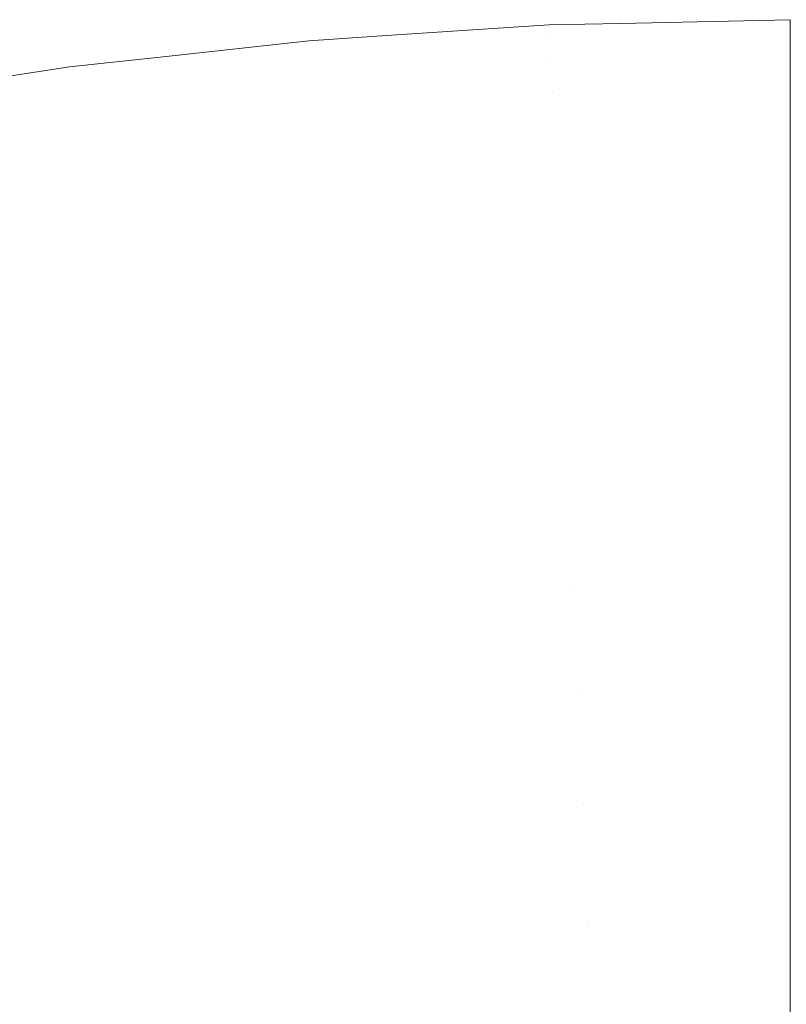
# Model space of a CAD drawing. Header units: centimetres. Extents: x -26.3 to 27.5, y 4.2 to 67.9.
# Tile 74 of 256: x -26.0005 to -25.9866, y 5.9824 to 6.0002. Entities that reach past the tile are written whole.
import ezdxf

# ---------------------------------------------------------------- set-up
doc = ezdxf.new("R2010")
doc.units = ezdxf.units.CM
doc.header["$LTSCALE"] = 2.54
doc.layers.add('Lucido design-1', color=7, linetype='Continuous')

# ---------------------------------------------------------------- blocks, each defined once
blk = doc.blocks.new('Gruppo-2-1')
at = {"color": 7, "linetype": 'Continuous', "lineweight": 9}
for points, invisible_edges in [([(-25.995249, 5.999784, -1111.111089), (-25.990897, 6.00007, -1111.111089), (-25.990899, 6.000117, -1111.114164), (-25.993756, 5.99993, -1111.114164)], 11), ([(-25.995249, 5.999784, -1147.211089), (-25.990897, 6.00007, -1147.211089), (-25.990899, 6.000117, -1147.214164), (-25.993756, 5.99993, -1147.214164)], 11), ([(-25.993756, 5.99993, -1111.714164), (-25.990899, 6.000117, -1111.714164), (-25.990895, 6.000022, -1111.718524), (-25.995245, 5.999737, -1111.718524)], 14), ([(-25.993756, 5.99993, -1147.814164), (-25.990899, 6.000117, -1147.814164), (-25.990895, 6.000022, -1147.818524), (-25.995245, 5.999737, -1147.818524)], 14), ([(-25.990899, 6.000117, -1111.714164), (-25.993756, 5.99993, -1111.714164), (-25.993756, 5.99993, -1111.114164), (-25.990899, 6.000117, -1111.114164)], 10), ([(-25.990899, 6.000117, -1147.814164), (-25.993756, 5.99993, -1147.814164), (-25.993756, 5.99993, -1147.214164), (-25.990899, 6.000117, -1147.214164)], 10), ([(-25.989612, 6.000145, -1111.114164), (-25.990899, 6.000117, -1111.114164), (-25.990897, 6.00007, -1111.111089)], 10), ([(-25.990899, 6.000117, -1111.114164), (-25.989612, 6.000145, -1111.114164), (-25.989612, 6.000145, -1111.714164), (-25.990899, 6.000117, -1111.714164)], 10), ([(-25.990895, 6.000022, -1111.718524), (-25.990899, 6.000117, -1111.714164), (-25.989612, 6.000145, -1111.714164)], 9), ([(-25.989612, 6.000145, -1147.214164), (-25.990899, 6.000117, -1147.214164), (-25.990897, 6.00007, -1147.211089)], 10), ([(-25.990899, 6.000117, -1147.214164), (-25.989612, 6.000145, -1147.214164), (-25.989612, 6.000145, -1147.814164), (-25.990899, 6.000117, -1147.814164)], 10), ([(-25.990895, 6.000022, -1147.818524), (-25.990899, 6.000117, -1147.814164), (-25.989612, 6.000145, -1147.814164)], 9), ([(-25.990897, 6.00007, -1111.111089), (-25.986537, 6.000165, -1111.111089), (-25.986537, 6.000212, -1111.114164), (-25.989612, 6.000145, -1111.114164)], 9), ([(-25.990897, 6.00007, -1147.211089), (-25.986537, 6.000165, -1147.211089), (-25.986537, 6.000212, -1147.214164), (-25.989612, 6.000145, -1147.214164)], 9), ([(-25.986537, 6.000098, -1111.109803), (-25.986537, 6.000165, -1111.111089), (-25.990897, 6.00007, -1111.111089)], 10), ([(-25.986537, 6.000098, -1147.209803), (-25.986537, 6.000165, -1147.211089), (-25.990897, 6.00007, -1147.211089)], 10), ([(-25.990897, 6.00007, -1111.111089), (-25.990888, 5.999856, -1111.106944), (-25.986537, 5.999951, -1111.106944), (-25.986537, 6.000098, -1111.109803)], 11), ([(-25.990897, 6.00007, -1147.211089), (-25.990888, 5.999856, -1147.206944), (-25.986537, 5.999951, -1147.206944), (-25.986537, 6.000098, -1147.209803)], 11), ([(-25.989612, 6.000145, -1111.714164), (-25.986537, 6.000212, -1111.714164), (-25.986537, 6.000117, -1111.718524), (-25.990895, 6.000022, -1111.718524)], 12), ([(-25.989612, 6.000145, -1147.814164), (-25.986537, 6.000212, -1147.814164), (-25.986537, 6.000117, -1147.818524), (-25.990895, 6.000022, -1147.818524)], 12), ([(-25.990895, 6.000022, -1111.718524), (-25.986537, 6.000117, -1111.718524), (-25.986537, 5.999851, -1111.722656), (-25.990884, 5.999756, -1111.722656)], 13), ([(-25.990895, 6.000022, -1147.818524), (-25.986537, 6.000117, -1147.818524), (-25.986537, 5.999851, -1147.822656), (-25.990884, 5.999756, -1147.822656)], 13), ([(-25.989612, 6.000145, -1111.714164), (-25.989612, 6.000145, -1111.114164), (-25.986537, 6.000212, -1111.114164), (-25.986537, 6.000212, -1111.714164)], 1), ([(-25.989612, 6.000145, -1147.814164), (-25.989612, 6.000145, -1147.214164), (-25.986537, 6.000212, -1147.214164), (-25.986537, 6.000212, -1147.814164)], 1), ([(-25.993756, 5.99993, -1111.114164), (-25.995253, 5.999831, -1111.114164), (-25.995249, 5.999784, -1111.111089)], 10), ([(-25.995253, 5.999831, -1111.114164), (-25.993756, 5.99993, -1111.114164), (-25.993756, 5.99993, -1111.714164), (-25.995253, 5.999831, -1111.714164)], 10), ([(-25.995245, 5.999737, -1111.718524), (-25.995253, 5.999831, -1111.714164), (-25.993756, 5.99993, -1111.714164)], 9), ([(-25.993756, 5.99993, -1147.214164), (-25.995253, 5.999831, -1147.214164), (-25.995249, 5.999784, -1147.211089)], 10), ([(-25.995253, 5.999831, -1147.214164), (-25.993756, 5.99993, -1147.214164), (-25.993756, 5.99993, -1147.814164), (-25.995253, 5.999831, -1147.814164)], 10), ([(-25.995245, 5.999737, -1147.818524), (-25.995253, 5.999831, -1147.814164), (-25.993756, 5.99993, -1147.814164)], 9), ([(-25.99523, 5.999571, -1111.106944), (-25.990888, 5.999856, -1111.106944), (-25.990897, 6.00007, -1111.111089), (-25.995249, 5.999784, -1111.111089)], 15), ([(-25.99523, 5.999571, -1147.206944), (-25.990888, 5.999856, -1147.206944), (-25.990897, 6.00007, -1147.211089), (-25.995249, 5.999784, -1147.211089)], 15), ([(-25.995245, 5.999737, -1111.718524), (-25.990895, 6.000022, -1111.718524), (-25.990884, 5.999756, -1111.722656), (-25.995221, 5.999472, -1111.722656)], 15), ([(-25.995245, 5.999737, -1147.818524), (-25.990895, 6.000022, -1147.818524), (-25.990884, 5.999756, -1147.822656), (-25.995221, 5.999472, -1147.822656)], 15), ([(-25.986537, 5.999812, -1111.10545), (-25.986537, 5.999951, -1111.106944), (-25.990888, 5.999856, -1111.106944)], 10), ([(-25.986537, 5.999812, -1147.20545), (-25.986537, 5.999951, -1147.206944), (-25.990888, 5.999856, -1147.206944)], 10), ([(-25.999584, 5.99931, -1111.111089), (-25.995249, 5.999784, -1111.111089), (-25.995253, 5.999831, -1111.114164), (-25.997892, 5.999542, -1111.114164)], 11), ([(-25.999584, 5.99931, -1147.211089), (-25.995249, 5.999784, -1147.211089), (-25.995253, 5.999831, -1147.214164), (-25.997892, 5.999542, -1147.214164)], 11), ([(-25.999556, 5.999098, -1111.106944), (-25.99523, 5.999571, -1111.106944), (-25.995249, 5.999784, -1111.111089), (-25.999584, 5.99931, -1111.111089)], 15), ([(-25.999556, 5.999098, -1147.206944), (-25.99523, 5.999571, -1147.206944), (-25.995249, 5.999784, -1147.211089), (-25.999584, 5.99931, -1147.211089)], 15), ([(-25.997892, 5.999542, -1111.714164), (-25.995253, 5.999831, -1111.714164), (-25.995245, 5.999737, -1111.718524), (-25.999578, 5.999262, -1111.718524)], 14), ([(-25.997892, 5.999542, -1147.814164), (-25.995253, 5.999831, -1147.814164), (-25.995245, 5.999737, -1147.818524), (-25.999578, 5.999262, -1147.818524)], 14), ([(-25.999578, 5.999262, -1111.718524), (-25.995245, 5.999737, -1111.718524), (-25.995221, 5.999472, -1111.722656), (-25.999543, 5.998998, -1111.722656)], 15), ([(-25.999578, 5.999262, -1147.818524), (-25.995245, 5.999737, -1147.818524), (-25.995221, 5.999472, -1147.822656), (-25.999543, 5.998998, -1147.822656)], 15), ([(-25.995253, 5.999831, -1111.714164), (-25.997892, 5.999542, -1111.714164), (-25.997892, 5.999542, -1111.114164), (-25.995253, 5.999831, -1111.114164)], 10), ([(-25.995253, 5.999831, -1147.814164), (-25.997892, 5.999542, -1147.814164), (-25.997892, 5.999542, -1147.214164), (-25.995253, 5.999831, -1147.214164)], 10), ([(-25.995197, 5.999187, -1111.102807), (-25.990871, 5.99947, -1111.102807), (-25.990888, 5.999856, -1111.106944), (-25.99523, 5.999571, -1111.106944)], 15), ([(-25.995197, 5.999187, -1147.202807), (-25.990871, 5.99947, -1147.202807), (-25.990888, 5.999856, -1147.206944), (-25.99523, 5.999571, -1147.206944)], 15), ([(-25.995221, 5.999472, -1111.722656), (-25.990884, 5.999756, -1111.722656), (-25.990865, 5.99932, -1111.726771), (-25.995183, 5.999037, -1111.726771)], 15), ([(-25.995221, 5.999472, -1147.822656), (-25.990884, 5.999756, -1147.822656), (-25.990865, 5.99932, -1147.826771), (-25.995183, 5.999037, -1147.826771)], 15), ([(-25.990888, 5.999856, -1111.106944), (-25.990871, 5.99947, -1111.102807), (-25.986537, 5.999565, -1111.102807), (-25.986537, 5.999812, -1111.10545)], 11), ([(-25.990888, 5.999856, -1147.206944), (-25.990871, 5.99947, -1147.202807), (-25.986537, 5.999565, -1147.202807), (-25.986537, 5.999812, -1147.20545)], 11), ([(-25.990884, 5.999756, -1111.722656), (-25.986537, 5.999851, -1111.722656), (-25.986537, 5.999827, -1111.722879)], 9), ([(-25.990884, 5.999756, -1147.822656), (-25.986537, 5.999851, -1147.822656), (-25.986537, 5.999827, -1147.822879)], 9), ([(-25.986537, 5.999827, -1111.722879), (-25.986537, 5.999414, -1111.726771), (-25.990865, 5.99932, -1111.726771), (-25.990884, 5.999756, -1111.722656)], 14), ([(-25.986537, 5.999827, -1147.822879), (-25.986537, 5.999414, -1147.826771), (-25.990865, 5.99932, -1147.826771), (-25.990884, 5.999756, -1147.822656)], 14), ([(-25.999506, 5.998715, -1111.102807), (-25.995197, 5.999187, -1111.102807), (-25.99523, 5.999571, -1111.106944), (-25.999556, 5.999098, -1111.106944)], 15), ([(-25.999506, 5.998715, -1147.202807), (-25.995197, 5.999187, -1147.202807), (-25.99523, 5.999571, -1147.206944), (-25.999556, 5.999098, -1147.206944)], 15), ([(-25.986537, 5.999336, -1111.101114), (-25.986537, 5.999565, -1111.102807), (-25.990871, 5.99947, -1111.102807)], 10), ([(-25.986537, 5.999336, -1147.201114), (-25.986537, 5.999565, -1147.202807), (-25.990871, 5.99947, -1147.202807)], 10), ([(-25.997892, 5.999542, -1111.114164), (-25.99959, 5.999356, -1111.114164), (-25.999584, 5.99931, -1111.111089)], 10), ([(-25.99959, 5.999356, -1111.114164), (-25.997892, 5.999542, -1111.114164), (-25.997892, 5.999542, -1111.714164), (-25.99959, 5.999356, -1111.714164)], 10), ([(-25.999578, 5.999262, -1111.718524), (-25.99959, 5.999356, -1111.714164), (-25.997892, 5.999542, -1111.714164)], 9), ([(-25.997892, 5.999542, -1147.214164), (-25.99959, 5.999356, -1147.214164), (-25.999584, 5.99931, -1147.211089)], 10), ([(-25.99959, 5.999356, -1147.214164), (-25.997892, 5.999542, -1147.214164), (-25.997892, 5.999542, -1147.814164), (-25.99959, 5.999356, -1147.814164)], 10), ([(-25.999578, 5.999262, -1147.818524), (-25.99959, 5.999356, -1147.814164), (-25.997892, 5.999542, -1147.814164)], 9), ([(-25.999543, 5.998998, -1111.722656), (-25.995221, 5.999472, -1111.722656), (-25.995183, 5.999037, -1111.726771), (-25.999486, 5.998565, -1111.726771)], 15), ([(-25.999543, 5.998998, -1147.822656), (-25.995221, 5.999472, -1147.822656), (-25.995183, 5.999037, -1147.826771), (-25.999486, 5.998565, -1147.826771)], 15), ([(-25.995148, 5.998631, -1111.098686), (-25.990847, 5.998913, -1111.098686), (-25.990871, 5.99947, -1111.102807), (-25.995197, 5.999187, -1111.102807)], 15), ([(-25.995148, 5.998631, -1147.198686), (-25.990847, 5.998913, -1147.198686), (-25.990871, 5.99947, -1147.202807), (-25.995197, 5.999187, -1147.202807)], 15), ([(-25.990871, 5.99947, -1111.102807), (-25.990847, 5.998913, -1111.098686), (-25.986537, 5.999007, -1111.098686), (-25.986537, 5.999336, -1111.101114)], 11), ([(-25.990871, 5.99947, -1147.202807), (-25.990847, 5.998913, -1147.198686), (-25.986537, 5.999007, -1147.198686), (-25.986537, 5.999336, -1147.201114)], 11), ([(-25.990865, 5.99932, -1111.726771), (-25.986537, 5.999414, -1111.726771), (-25.986537, 5.999348, -1111.727215)], 9), ([(-25.990865, 5.99932, -1147.826771), (-25.986537, 5.999414, -1147.826771), (-25.986537, 5.999348, -1147.827215)], 9), ([(-26.003894, 5.998646, -1111.111089), (-25.999584, 5.99931, -1111.111089), (-25.99959, 5.999356, -1111.114164), (-26.002011, 5.998984, -1111.114164)], 11), ([(-26.003894, 5.998646, -1147.211089), (-25.999584, 5.99931, -1147.211089), (-25.99959, 5.999356, -1147.214164), (-26.002011, 5.998984, -1147.214164)], 11), ([(-26.003857, 5.998436, -1111.106944), (-25.999556, 5.999098, -1111.106944), (-25.999584, 5.99931, -1111.111089), (-26.003894, 5.998646, -1111.111089)], 15), ([(-26.003857, 5.998436, -1147.206944), (-25.999556, 5.999098, -1147.206944), (-25.999584, 5.99931, -1147.211089), (-26.003894, 5.998646, -1147.211089)], 15), ([(-26.002011, 5.998984, -1111.714164), (-25.99959, 5.999356, -1111.714164), (-25.999578, 5.999262, -1111.718524), (-26.003886, 5.998599, -1111.718524)], 14), ([(-26.002011, 5.998984, -1147.814164), (-25.99959, 5.999356, -1147.814164), (-25.999578, 5.999262, -1147.818524), (-26.003886, 5.998599, -1147.818524)], 14), ([(-26.003886, 5.998599, -1111.718524), (-25.999578, 5.999262, -1111.718524), (-25.999543, 5.998998, -1111.722656), (-26.003839, 5.998337, -1111.722656)], 15), ([(-26.003886, 5.998599, -1147.818524), (-25.999578, 5.999262, -1147.818524), (-25.999543, 5.998998, -1147.822656), (-26.003839, 5.998337, -1147.822656)], 15), ([(-25.99959, 5.999356, -1111.714164), (-26.002011, 5.998984, -1111.714164), (-26.002011, 5.998984, -1111.114164), (-25.99959, 5.999356, -1111.114164)], 10), ([(-25.99959, 5.999356, -1147.814164), (-26.002011, 5.998984, -1147.814164), (-26.002011, 5.998984, -1147.214164), (-25.99959, 5.999356, -1147.214164)], 10), ([(-25.995183, 5.999037, -1111.726771), (-25.990865, 5.99932, -1111.726771), (-25.990838, 5.998715, -1111.73086), (-25.995131, 5.998433, -1111.73086)], 15), ([(-25.995183, 5.999037, -1147.826771), (-25.990865, 5.99932, -1147.826771), (-25.990838, 5.998715, -1147.83086), (-25.995131, 5.998433, -1147.83086)], 15), ([(-25.986537, 5.999348, -1111.727215), (-25.986537, 5.998808, -1111.73086), (-25.990838, 5.998715, -1111.73086), (-25.990865, 5.99932, -1111.726771)], 14), ([(-25.986537, 5.999348, -1147.827215), (-25.986537, 5.998808, -1147.83086), (-25.990838, 5.998715, -1147.83086), (-25.990865, 5.99932, -1147.826771)], 14), ([(-26.00379, 5.998056, -1111.102807), (-25.999506, 5.998715, -1111.102807), (-25.999556, 5.999098, -1111.106944), (-26.003857, 5.998436, -1111.106944)], 15), ([(-26.00379, 5.998056, -1147.202807), (-25.999506, 5.998715, -1147.202807), (-25.999556, 5.999098, -1147.206944), (-26.003857, 5.998436, -1147.206944)], 15), ([(-25.999433, 5.998162, -1111.098686), (-25.995148, 5.998631, -1111.098686), (-25.995197, 5.999187, -1111.102807), (-25.999506, 5.998715, -1111.102807)], 15), ([(-25.999433, 5.998162, -1147.198686), (-25.995148, 5.998631, -1147.198686), (-25.995197, 5.999187, -1147.202807), (-25.999506, 5.998715, -1147.202807)], 15), ([(-25.999486, 5.998565, -1111.726771), (-25.995183, 5.999037, -1111.726771), (-25.995131, 5.998433, -1111.73086), (-25.999407, 5.997965, -1111.73086)], 15), ([(-25.999486, 5.998565, -1147.826771), (-25.995183, 5.999037, -1147.826771), (-25.995131, 5.998433, -1147.83086), (-25.999407, 5.997965, -1147.83086)], 15), ([(-26.003839, 5.998337, -1111.722656), (-25.999543, 5.998998, -1111.722656), (-25.999486, 5.998565, -1111.726771), (-26.003764, 5.997907, -1111.726771)], 15), ([(-26.003839, 5.998337, -1147.822656), (-25.999543, 5.998998, -1147.822656), (-25.999486, 5.998565, -1147.826771), (-26.003764, 5.997907, -1147.826771)], 15), ([(-25.995084, 5.997904, -1111.094589), (-25.990815, 5.998184, -1111.094589), (-25.990847, 5.998913, -1111.098686), (-25.995148, 5.998631, -1111.098686)], 15), ([(-25.995084, 5.997904, -1147.194589), (-25.990815, 5.998184, -1147.194589), (-25.990847, 5.998913, -1147.198686), (-25.995148, 5.998631, -1147.198686)], 15), ([(-25.986537, 5.998672, -1111.096803), (-25.986537, 5.999007, -1111.098686), (-25.990847, 5.998913, -1111.098686)], 10), ([(-25.986537, 5.998672, -1147.196803), (-25.986537, 5.999007, -1147.198686), (-25.990847, 5.998913, -1147.198686)], 10), ([(-25.990847, 5.998913, -1111.098686), (-25.990815, 5.998184, -1111.094589), (-25.986537, 5.998277, -1111.094589), (-25.986537, 5.998672, -1111.096803)], 11), ([(-25.990847, 5.998913, -1147.198686), (-25.990815, 5.998184, -1147.194589), (-25.986537, 5.998277, -1147.194589), (-25.986537, 5.998672, -1147.196803)], 11), ([(-26.003693, 5.997506, -1111.098686), (-25.999433, 5.998162, -1111.098686), (-25.999506, 5.998715, -1111.102807), (-26.00379, 5.998056, -1111.102807)], 15), ([(-26.003693, 5.997506, -1147.198686), (-25.999433, 5.998162, -1147.198686), (-25.999506, 5.998715, -1147.202807), (-26.00379, 5.998056, -1147.202807)], 15), ([(-25.995131, 5.998433, -1111.73086), (-25.990838, 5.998715, -1111.73086), (-25.990804, 5.997942, -1111.734917), (-25.995063, 5.997663, -1111.734917)], 15), ([(-25.995131, 5.998433, -1147.83086), (-25.990838, 5.998715, -1147.83086), (-25.990804, 5.997942, -1147.834917), (-25.995063, 5.997663, -1147.834917)], 15), ([(-25.990838, 5.998715, -1111.73086), (-25.986537, 5.998808, -1111.73086), (-25.986537, 5.998681, -1111.731527)], 9), ([(-25.990838, 5.998715, -1147.83086), (-25.986537, 5.998808, -1147.83086), (-25.986537, 5.998681, -1147.831527)], 9), ([(-25.986537, 5.998681, -1111.731527), (-25.986537, 5.998035, -1111.734917), (-25.990804, 5.997942, -1111.734917), (-25.990838, 5.998715, -1111.73086)], 14), ([(-25.986537, 5.998681, -1147.831527), (-25.986537, 5.998035, -1147.834917), (-25.990804, 5.997942, -1147.834917), (-25.990838, 5.998715, -1147.83086)], 14), ([(-26.003764, 5.997907, -1111.726771), (-25.999486, 5.998565, -1111.726771), (-25.999407, 5.997965, -1111.73086), (-26.003658, 5.99731, -1111.73086)], 15), ([(-26.003764, 5.997907, -1147.826771), (-25.999486, 5.998565, -1147.826771), (-25.999407, 5.997965, -1147.83086), (-26.003658, 5.99731, -1147.83086)], 15), ([(-25.999337, 5.997438, -1111.094589), (-25.995084, 5.997904, -1111.094589), (-25.995148, 5.998631, -1111.098686), (-25.999433, 5.998162, -1111.098686)], 15), ([(-25.999337, 5.997438, -1147.194589), (-25.995084, 5.997904, -1147.194589), (-25.995148, 5.998631, -1147.198686), (-25.999433, 5.998162, -1147.198686)], 15), ([(-25.999407, 5.997965, -1111.73086), (-25.995131, 5.998433, -1111.73086), (-25.995063, 5.997663, -1111.734917), (-25.999306, 5.997198, -1111.734917)], 15), ([(-25.999407, 5.997965, -1147.83086), (-25.995131, 5.998433, -1147.83086), (-25.995063, 5.997663, -1147.834917), (-25.999306, 5.997198, -1147.834917)], 15), ([(-26.003566, 5.996788, -1111.094589), (-25.999337, 5.997438, -1111.094589), (-25.999433, 5.998162, -1111.098686), (-26.003693, 5.997506, -1111.098686)], 15), ([(-26.003566, 5.996788, -1147.194589), (-25.999337, 5.997438, -1147.194589), (-25.999433, 5.998162, -1147.198686), (-26.003693, 5.997506, -1147.198686)], 15), ([(-25.995006, 5.997007, -1111.090522), (-25.990776, 5.997285, -1111.090522), (-25.990815, 5.998184, -1111.094589), (-25.995084, 5.997904, -1111.094589)], 15), ([(-25.995006, 5.997007, -1147.190522), (-25.990776, 5.997285, -1147.190522), (-25.990815, 5.998184, -1147.194589), (-25.995084, 5.997904, -1147.194589)], 15), ([(-25.986537, 5.99782, -1111.092525), (-25.986537, 5.998277, -1111.094589), (-25.990815, 5.998184, -1111.094589), (-25.990776, 5.997285, -1111.090522)], 14), ([(-25.986537, 5.99782, -1147.192525), (-25.986537, 5.998277, -1147.194589), (-25.990815, 5.998184, -1147.194589), (-25.990776, 5.997285, -1147.190522)], 14), ([(-26.003658, 5.99731, -1111.73086), (-25.999407, 5.997965, -1111.73086), (-25.999306, 5.997198, -1111.734917), (-26.003524, 5.996549, -1111.734917)], 15), ([(-26.003658, 5.99731, -1147.83086), (-25.999407, 5.997965, -1147.83086), (-25.999306, 5.997198, -1147.834917), (-26.003524, 5.996549, -1147.834917)], 15), ([(-25.990804, 5.997942, -1111.734917), (-25.986537, 5.998035, -1111.734917), (-25.986537, 5.997827, -1111.735805)], 9), ([(-25.990804, 5.997942, -1147.834917), (-25.986537, 5.998035, -1147.834917), (-25.986537, 5.997827, -1147.835805)], 9), ([(-25.99922, 5.996546, -1111.090522), (-25.995006, 5.997007, -1111.090522), (-25.995084, 5.997904, -1111.094589), (-25.999337, 5.997438, -1111.094589)], 15), ([(-25.99922, 5.996546, -1147.190522), (-25.995006, 5.997007, -1147.190522), (-25.995084, 5.997904, -1147.194589), (-25.999337, 5.997438, -1147.194589)], 15), ([(-25.995063, 5.997663, -1111.734917), (-25.990804, 5.997942, -1111.734917), (-25.990763, 5.997003, -1111.738936), (-25.994981, 5.996727, -1111.738936)], 15), ([(-25.995063, 5.997663, -1147.834917), (-25.990804, 5.997942, -1147.834917), (-25.990763, 5.997003, -1147.838936), (-25.994981, 5.996727, -1147.838936)], 15), ([(-25.986537, 5.997827, -1111.735805), (-25.986537, 5.997095, -1111.738936), (-25.990763, 5.997003, -1111.738936), (-25.990804, 5.997942, -1111.734917)], 14), ([(-25.986537, 5.997827, -1147.835805), (-25.986537, 5.997095, -1147.838936), (-25.990763, 5.997003, -1147.838936), (-25.990804, 5.997942, -1147.834917)], 14), ([(-25.990776, 5.997285, -1111.090522), (-25.986537, 5.997377, -1111.090522), (-25.986537, 5.99782, -1111.092525)], 9), ([(-25.990776, 5.997285, -1147.190522), (-25.986537, 5.997377, -1147.190522), (-25.986537, 5.99782, -1147.192525)], 9), ([(-25.999306, 5.997198, -1111.734917), (-25.995063, 5.997663, -1111.734917), (-25.994981, 5.996727, -1111.738936), (-25.999183, 5.996266, -1111.738936)], 15), ([(-25.999306, 5.997198, -1147.834917), (-25.995063, 5.997663, -1147.834917), (-25.994981, 5.996727, -1147.838936), (-25.999183, 5.996266, -1147.838936)], 15), ([(-26.00341, 5.995901, -1111.090522), (-25.99922, 5.996546, -1111.090522), (-25.999337, 5.997438, -1111.094589), (-26.003566, 5.996788, -1111.094589)], 15), ([(-26.00341, 5.995901, -1147.190522), (-25.99922, 5.996546, -1147.190522), (-25.999337, 5.997438, -1147.194589), (-26.003566, 5.996788, -1147.194589)], 15), ([(-25.994913, 5.995942, -1111.086492), (-25.990729, 5.996216, -1111.086492), (-25.990776, 5.997285, -1111.090522), (-25.995006, 5.997007, -1111.090522)], 15), ([(-25.994913, 5.995942, -1147.186492), (-25.990729, 5.996216, -1147.186492), (-25.990776, 5.997285, -1147.190522), (-25.995006, 5.997007, -1147.190522)], 15), ([(-25.986537, 5.996784, -1111.088288), (-25.986537, 5.997377, -1111.090522), (-25.990776, 5.997285, -1111.090522), (-25.990729, 5.996216, -1111.086492)], 14), ([(-25.986537, 5.996784, -1147.188288), (-25.986537, 5.997377, -1147.190522), (-25.990776, 5.997285, -1147.190522), (-25.990729, 5.996216, -1147.186492)], 14), ([(-26.003524, 5.996549, -1111.734917), (-25.999306, 5.997198, -1111.734917), (-25.999183, 5.996266, -1111.738936), (-26.003361, 5.995623, -1111.738936)], 15), ([(-26.003524, 5.996549, -1147.834917), (-25.999306, 5.997198, -1147.834917), (-25.999183, 5.996266, -1147.838936), (-26.003361, 5.995623, -1147.838936)], 15), ([(-25.990763, 5.997003, -1111.738936), (-25.986537, 5.997095, -1111.738936), (-25.986537, 5.996788, -1111.740041)], 9), ([(-25.990763, 5.997003, -1147.838936), (-25.986537, 5.997095, -1147.838936), (-25.986537, 5.996788, -1147.840041)], 9), ([(-25.99908, 5.995485, -1111.086492), (-25.994913, 5.995942, -1111.086492), (-25.995006, 5.997007, -1111.090522), (-25.99922, 5.996546, -1111.090522)], 15), ([(-25.99908, 5.995485, -1147.186492), (-25.994913, 5.995942, -1147.186492), (-25.995006, 5.997007, -1147.190522), (-25.99922, 5.996546, -1147.190522)], 15), ([(-25.994981, 5.996727, -1111.738936), (-25.990763, 5.997003, -1111.738936), (-25.990715, 5.995901, -1111.742909), (-25.994885, 5.995627, -1111.742909)], 15), ([(-25.994981, 5.996727, -1147.838936), (-25.990763, 5.997003, -1147.838936), (-25.990715, 5.995901, -1147.842909), (-25.994885, 5.995627, -1147.842909)], 15), ([(-25.986537, 5.996788, -1111.740041), (-25.986537, 5.995992, -1111.742909), (-25.990715, 5.995901, -1111.742909), (-25.990763, 5.997003, -1111.738936)], 14), ([(-25.986537, 5.996788, -1147.840041), (-25.986537, 5.995992, -1147.842909), (-25.990715, 5.995901, -1147.842909), (-25.990763, 5.997003, -1147.838936)], 14), ([(-25.999183, 5.996266, -1111.738936), (-25.994981, 5.996727, -1111.738936), (-25.994885, 5.995627, -1111.742909), (-25.999039, 5.995172, -1111.742909)], 15), ([(-25.999183, 5.996266, -1147.838936), (-25.994981, 5.996727, -1147.838936), (-25.994885, 5.995627, -1147.842909), (-25.999039, 5.995172, -1147.842909)], 15), ([(-25.990729, 5.996216, -1111.086492), (-25.986537, 5.996307, -1111.086492), (-25.986537, 5.996784, -1111.088288)], 9), ([(-25.990729, 5.996216, -1147.186492), (-25.986537, 5.996307, -1147.186492), (-25.986537, 5.996784, -1147.188288)], 9), ([(-26.003224, 5.994847, -1111.086492), (-25.99908, 5.995485, -1111.086492), (-25.99922, 5.996546, -1111.090522), (-26.00341, 5.995901, -1111.090522)], 15), ([(-26.003224, 5.994847, -1147.186492), (-25.99908, 5.995485, -1147.186492), (-25.99922, 5.996546, -1147.190522), (-26.00341, 5.995901, -1147.190522)], 15), ([(-26.003361, 5.995623, -1111.738936), (-25.999183, 5.996266, -1111.738936), (-25.999039, 5.995172, -1111.742909), (-26.003169, 5.994537, -1111.742909)], 15), ([(-26.003361, 5.995623, -1147.838936), (-25.999183, 5.996266, -1147.838936), (-25.999039, 5.995172, -1147.842909), (-26.003169, 5.994537, -1147.842909)], 15), ([(-25.994805, 5.994708, -1111.082507), (-25.990675, 5.994979, -1111.082507), (-25.990729, 5.996216, -1111.086492), (-25.994913, 5.995942, -1111.086492)], 15), ([(-25.994805, 5.994708, -1147.182507), (-25.990675, 5.994979, -1147.182507), (-25.990729, 5.996216, -1147.186492), (-25.994913, 5.995942, -1147.186492)], 15), ([(-25.986537, 5.995564, -1111.0841), (-25.986537, 5.996307, -1111.086492), (-25.990729, 5.996216, -1111.086492), (-25.990675, 5.994979, -1111.082507)], 14), ([(-25.986537, 5.995564, -1147.1841), (-25.986537, 5.996307, -1147.186492), (-25.990729, 5.996216, -1147.186492), (-25.990675, 5.994979, -1147.182507)], 14), ([(-25.990715, 5.995901, -1111.742909), (-25.986537, 5.995992, -1111.742909), (-25.986537, 5.995566, -1111.744229)], 9), ([(-25.990715, 5.995901, -1147.842909), (-25.986537, 5.995992, -1147.842909), (-25.986537, 5.995566, -1147.844229)], 9), ([(-25.998919, 5.994258, -1111.082507), (-25.994805, 5.994708, -1111.082507), (-25.994913, 5.995942, -1111.086492), (-25.99908, 5.995485, -1111.086492)], 15), ([(-25.998919, 5.994258, -1147.182507), (-25.994805, 5.994708, -1147.182507), (-25.994913, 5.995942, -1147.186492), (-25.99908, 5.995485, -1147.186492)], 15), ([(-25.994885, 5.995627, -1111.742909), (-25.990715, 5.995901, -1111.742909), (-25.99066, 5.994637, -1111.746829), (-25.994775, 5.994367, -1111.746829)], 15), ([(-25.994885, 5.995627, -1147.842909), (-25.990715, 5.995901, -1147.842909), (-25.99066, 5.994637, -1147.846829), (-25.994775, 5.994367, -1147.846829)], 15), ([(-25.986537, 5.995566, -1111.744229), (-25.986537, 5.994726, -1111.746829), (-25.99066, 5.994637, -1111.746829), (-25.990715, 5.995901, -1111.742909)], 14), ([(-25.986537, 5.995566, -1147.844229), (-25.986537, 5.994726, -1147.846829), (-25.99066, 5.994637, -1147.846829), (-25.990715, 5.995901, -1147.842909)], 14), ([(-25.999039, 5.995172, -1111.742909), (-25.994885, 5.995627, -1111.742909), (-25.994775, 5.994367, -1111.746829), (-25.998874, 5.993918, -1111.746829)], 15), ([(-25.999039, 5.995172, -1147.842909), (-25.994885, 5.995627, -1147.842909), (-25.994775, 5.994367, -1147.846829), (-25.998874, 5.993918, -1147.846829)], 15), ([(-26.003009, 5.993628, -1111.082507), (-25.998919, 5.994258, -1111.082507), (-25.99908, 5.995485, -1111.086492), (-26.003224, 5.994847, -1111.086492)], 15), ([(-26.003009, 5.993628, -1147.182507), (-25.998919, 5.994258, -1147.182507), (-25.99908, 5.995485, -1147.186492), (-26.003224, 5.994847, -1147.186492)], 15), ([(-25.990675, 5.994979, -1111.082507), (-25.986537, 5.995069, -1111.082507), (-25.986537, 5.995564, -1111.0841)], 9), ([(-25.990675, 5.994979, -1147.182507), (-25.986537, 5.995069, -1147.182507), (-25.986537, 5.995564, -1147.1841)], 9), ([(-26.003169, 5.994537, -1111.742909), (-25.999039, 5.995172, -1111.742909), (-25.998874, 5.993918, -1111.746829), (-26.00295, 5.993291, -1111.746829)], 15), ([(-26.003169, 5.994537, -1147.842909), (-25.999039, 5.995172, -1147.842909), (-25.998874, 5.993918, -1147.846829), (-26.00295, 5.993291, -1147.846829)], 15), ([(-25.994682, 5.993309, -1111.078574), (-25.990614, 5.993575, -1111.078574), (-25.990675, 5.994979, -1111.082507), (-25.994805, 5.994708, -1111.082507)], 15), ([(-25.994682, 5.993309, -1147.178574), (-25.990614, 5.993575, -1147.178574), (-25.990675, 5.994979, -1147.182507), (-25.994805, 5.994708, -1147.182507)], 15), ([(-25.986537, 5.994162, -1111.079969), (-25.986537, 5.995069, -1111.082507), (-25.990675, 5.994979, -1111.082507), (-25.990614, 5.993575, -1111.078574)], 14), ([(-25.986537, 5.994162, -1147.179969), (-25.986537, 5.995069, -1147.182507), (-25.990675, 5.994979, -1147.182507), (-25.990614, 5.993575, -1147.178574)], 14), ([(-25.998735, 5.992865, -1111.078574), (-25.994682, 5.993309, -1111.078574), (-25.994805, 5.994708, -1111.082507), (-25.998919, 5.994258, -1111.082507)], 15), ([(-25.998735, 5.992865, -1147.178574), (-25.994682, 5.993309, -1147.178574), (-25.994805, 5.994708, -1147.182507), (-25.998919, 5.994258, -1147.182507)], 15), ([(-25.994775, 5.994367, -1111.746829), (-25.99066, 5.994637, -1111.746829), (-25.990598, 5.993214, -1111.750691), (-25.994651, 5.992948, -1111.750691)], 15), ([(-25.994775, 5.994367, -1147.846829), (-25.99066, 5.994637, -1147.846829), (-25.990598, 5.993214, -1147.850691), (-25.994651, 5.992948, -1147.850691)], 15), ([(-25.99066, 5.994637, -1111.746829), (-25.986537, 5.994726, -1111.746829), (-25.986537, 5.994162, -1111.748359)], 9), ([(-25.99066, 5.994637, -1147.846829), (-25.986537, 5.994726, -1147.846829), (-25.986537, 5.994162, -1147.848359)], 9), ([(-25.986537, 5.994162, -1111.748359), (-25.986537, 5.993302, -1111.750691), (-25.990598, 5.993214, -1111.750691), (-25.99066, 5.994637, -1111.746829)], 14), ([(-25.986537, 5.994162, -1147.848359), (-25.986537, 5.993302, -1147.850691), (-25.990598, 5.993214, -1147.850691), (-25.99066, 5.994637, -1147.846829)], 14), ([(-26.002765, 5.992245, -1111.078574), (-25.998735, 5.992865, -1111.078574), (-25.998919, 5.994258, -1111.082507), (-26.003009, 5.993628, -1111.082507)], 15), ([(-26.002765, 5.992245, -1147.178574), (-25.998735, 5.992865, -1147.178574), (-25.998919, 5.994258, -1147.182507), (-26.003009, 5.993628, -1147.182507)], 15), ([(-25.998874, 5.993918, -1111.746829), (-25.994775, 5.994367, -1111.746829), (-25.994651, 5.992948, -1111.750691), (-25.998688, 5.992506, -1111.750691)], 15), ([(-25.998874, 5.993918, -1147.846829), (-25.994775, 5.994367, -1147.846829), (-25.994651, 5.992948, -1147.850691), (-25.998688, 5.992506, -1147.850691)], 15), ([(-25.990614, 5.993575, -1111.078574), (-25.986537, 5.993664, -1111.078574), (-25.986537, 5.994162, -1111.079969)], 9), ([(-25.990614, 5.993575, -1147.178574), (-25.986537, 5.993664, -1147.178574), (-25.986537, 5.994162, -1147.179969)], 9), ([(-26.00295, 5.993291, -1111.746829), (-25.998874, 5.993918, -1111.746829), (-25.998688, 5.992506, -1111.750691), (-26.002702, 5.991888, -1111.750691)], 15), ([(-26.00295, 5.993291, -1147.846829), (-25.998874, 5.993918, -1147.846829), (-25.998688, 5.992506, -1147.850691), (-26.002702, 5.991888, -1147.850691)], 15), ([(-25.994546, 5.991746, -1111.074699), (-25.990545, 5.992008, -1111.074699), (-25.990614, 5.993575, -1111.078574), (-25.994682, 5.993309, -1111.078574)], 15), ([(-25.994546, 5.991746, -1147.174699), (-25.990545, 5.992008, -1147.174699), (-25.990614, 5.993575, -1147.178574), (-25.994682, 5.993309, -1147.178574)], 15), ([(-25.986537, 5.992583, -1111.075903), (-25.986537, 5.993664, -1111.078574), (-25.990614, 5.993575, -1111.078574), (-25.990545, 5.992008, -1111.074699)], 14), ([(-25.986537, 5.992583, -1147.175903), (-25.986537, 5.993664, -1147.178574), (-25.990614, 5.993575, -1147.178574), (-25.990545, 5.992008, -1147.174699)], 14), ([(-25.998531, 5.991309, -1111.074699), (-25.994546, 5.991746, -1111.074699), (-25.994682, 5.993309, -1111.078574), (-25.998735, 5.992865, -1111.078574)], 15), ([(-25.998531, 5.991309, -1147.174699), (-25.994546, 5.991746, -1147.174699), (-25.994682, 5.993309, -1147.178574), (-25.998735, 5.992865, -1147.178574)], 15), ([(-25.994651, 5.992948, -1111.750691), (-25.990598, 5.993214, -1111.750691), (-25.990529, 5.991634, -1111.754488), (-25.994513, 5.991373, -1111.754488)], 15), ([(-25.994651, 5.992948, -1147.850691), (-25.990598, 5.993214, -1147.850691), (-25.990529, 5.991634, -1147.854488), (-25.994513, 5.991373, -1147.854488)], 15), ([(-25.990598, 5.993214, -1111.750691), (-25.986537, 5.993302, -1111.750691), (-25.986537, 5.992581, -1111.752424)], 9), ([(-25.990598, 5.993214, -1147.850691), (-25.986537, 5.993302, -1147.850691), (-25.986537, 5.992581, -1147.852424)], 9), ([(-25.986537, 5.992581, -1111.752424), (-25.986537, 5.991722, -1111.754488), (-25.990529, 5.991634, -1111.754488), (-25.990598, 5.993214, -1111.750691)], 14), ([(-25.986537, 5.992581, -1147.852424), (-25.986537, 5.991722, -1147.854488), (-25.990529, 5.991634, -1147.854488), (-25.990598, 5.993214, -1147.850691)], 14), ([(-26.002493, 5.990699, -1111.074699), (-25.998531, 5.991309, -1111.074699), (-25.998735, 5.992865, -1111.078574), (-26.002765, 5.992245, -1111.078574)], 15), ([(-26.002493, 5.990699, -1147.174699), (-25.998531, 5.991309, -1147.174699), (-25.998735, 5.992865, -1147.178574), (-26.002765, 5.992245, -1147.178574)], 15), ([(-25.998688, 5.992506, -1111.750691), (-25.994651, 5.992948, -1111.750691), (-25.994513, 5.991373, -1111.754488), (-25.998482, 5.990939, -1111.754488)], 15), ([(-25.998688, 5.992506, -1147.850691), (-25.994651, 5.992948, -1147.850691), (-25.994513, 5.991373, -1147.854488), (-25.998482, 5.990939, -1147.854488)], 15), ([(-26.002702, 5.991888, -1111.750691), (-25.998688, 5.992506, -1111.750691), (-25.998482, 5.990939, -1111.754488), (-26.002428, 5.990331, -1111.754488)], 15), ([(-26.002702, 5.991888, -1147.850691), (-25.998688, 5.992506, -1147.850691), (-25.998482, 5.990939, -1147.854488), (-26.002428, 5.990331, -1147.854488)], 15), ([(-25.990545, 5.992008, -1111.074699), (-25.986537, 5.992095, -1111.074699), (-25.986537, 5.992583, -1111.075903)], 9), ([(-25.990545, 5.992008, -1147.174699), (-25.986537, 5.992095, -1147.174699), (-25.986537, 5.992583, -1147.175903)], 9), ([(-25.986537, 5.990827, -1111.071909), (-25.986537, 5.992095, -1111.074699), (-25.990545, 5.992008, -1111.074699), (-25.99047, 5.990278, -1111.07089)], 14), ([(-25.986537, 5.990827, -1147.171909), (-25.986537, 5.992095, -1147.174699), (-25.990545, 5.992008, -1147.174699), (-25.99047, 5.990278, -1147.17089)], 14), ([(-25.994395, 5.990021, -1111.07089), (-25.99047, 5.990278, -1111.07089), (-25.990545, 5.992008, -1111.074699), (-25.994546, 5.991746, -1111.074699)], 15), ([(-25.994395, 5.990021, -1147.17089), (-25.99047, 5.990278, -1147.17089), (-25.990545, 5.992008, -1147.174699), (-25.994546, 5.991746, -1147.174699)], 15), ([(-25.998305, 5.989592, -1111.07089), (-25.994395, 5.990021, -1111.07089), (-25.994546, 5.991746, -1111.074699), (-25.998531, 5.991309, -1111.074699)], 15), ([(-25.998305, 5.989592, -1147.17089), (-25.994395, 5.990021, -1147.17089), (-25.994546, 5.991746, -1147.174699), (-25.998531, 5.991309, -1147.174699)], 15), ([(-25.990453, 5.989902, -1111.758213), (-25.990529, 5.991634, -1111.754488), (-25.986537, 5.991722, -1111.754488), (-25.986537, 5.990824, -1111.756417)], 11), ([(-25.990453, 5.989902, -1147.858213), (-25.990529, 5.991634, -1147.854488), (-25.986537, 5.991722, -1147.854488), (-25.986537, 5.990824, -1147.856417)], 11), ([(-25.994513, 5.991373, -1111.754488), (-25.990529, 5.991634, -1111.754488), (-25.990453, 5.989902, -1111.758213), (-25.994362, 5.989646, -1111.758213)], 15), ([(-25.994513, 5.991373, -1147.854488), (-25.990529, 5.991634, -1147.854488), (-25.990453, 5.989902, -1147.858213), (-25.994362, 5.989646, -1147.858213)], 15), ([(-25.998482, 5.990939, -1111.754488), (-25.994513, 5.991373, -1111.754488), (-25.994362, 5.989646, -1111.758213), (-25.998255, 5.98922, -1111.758213)], 15), ([(-25.998482, 5.990939, -1147.854488), (-25.994513, 5.991373, -1147.854488), (-25.994362, 5.989646, -1147.858213), (-25.998255, 5.98922, -1147.858213)], 15), ([(-26.002192, 5.988994, -1111.07089), (-25.998305, 5.989592, -1111.07089), (-25.998531, 5.991309, -1111.074699), (-26.002493, 5.990699, -1111.074699)], 15), ([(-26.002192, 5.988994, -1147.17089), (-25.998305, 5.989592, -1147.17089), (-25.998531, 5.991309, -1147.174699), (-26.002493, 5.990699, -1147.174699)], 15), ([(-26.002428, 5.990331, -1111.754488), (-25.998482, 5.990939, -1111.754488), (-25.998255, 5.98922, -1111.758213), (-26.002127, 5.988624, -1111.758213)], 15), ([(-26.002428, 5.990331, -1147.854488), (-25.998482, 5.990939, -1147.854488), (-25.998255, 5.98922, -1147.858213), (-26.002127, 5.988624, -1147.858213)], 15), ([(-25.99047, 5.990278, -1111.07089), (-25.986537, 5.990364, -1111.07089), (-25.986537, 5.990827, -1111.071909)], 9), ([(-25.99047, 5.990278, -1147.17089), (-25.986537, 5.990364, -1147.17089), (-25.986537, 5.990827, -1147.171909)], 9), ([(-25.986537, 5.990824, -1111.756417), (-25.986537, 5.989988, -1111.758213), (-25.990453, 5.989902, -1111.758213)], 10), ([(-25.986537, 5.990824, -1147.856417), (-25.986537, 5.989988, -1147.858213), (-25.990453, 5.989902, -1147.858213)], 10), ([(-25.99423, 5.988137, -1111.067152), (-25.990387, 5.988389, -1111.067152), (-25.99047, 5.990278, -1111.07089), (-25.994395, 5.990021, -1111.07089)], 15), ([(-25.99423, 5.988137, -1147.167152), (-25.990387, 5.988389, -1147.167152), (-25.99047, 5.990278, -1147.17089), (-25.994395, 5.990021, -1147.17089)], 15), ([(-25.986537, 5.988899, -1111.067996), (-25.986537, 5.990364, -1111.07089), (-25.99047, 5.990278, -1111.07089), (-25.990387, 5.988389, -1111.067152)], 14), ([(-25.986537, 5.988899, -1147.167996), (-25.986537, 5.990364, -1147.17089), (-25.99047, 5.990278, -1147.17089), (-25.990387, 5.988389, -1147.167152)], 14), ([(-25.998058, 5.987717, -1111.067152), (-25.99423, 5.988137, -1111.067152), (-25.994395, 5.990021, -1111.07089), (-25.998305, 5.989592, -1111.07089)], 15), ([(-25.998058, 5.987717, -1147.167152), (-25.99423, 5.988137, -1147.167152), (-25.994395, 5.990021, -1147.17089), (-25.998305, 5.989592, -1147.17089)], 15), ([(-25.990371, 5.98802, -1111.761861), (-25.990453, 5.989902, -1111.758213), (-25.986537, 5.989988, -1111.758213), (-25.986537, 5.988895, -1111.760329)], 11), ([(-25.990371, 5.98802, -1147.861861), (-25.990453, 5.989902, -1147.858213), (-25.986537, 5.989988, -1147.858213), (-25.986537, 5.988895, -1147.860329)], 11), ([(-25.994362, 5.989646, -1111.758213), (-25.990453, 5.989902, -1111.758213), (-25.990371, 5.98802, -1111.761861), (-25.994198, 5.98777, -1111.761861)], 15), ([(-25.994362, 5.989646, -1147.858213), (-25.990453, 5.989902, -1147.858213), (-25.990371, 5.98802, -1147.861861), (-25.994198, 5.98777, -1147.861861)], 15), ([(-26.001864, 5.987132, -1111.067152), (-25.998058, 5.987717, -1111.067152), (-25.998305, 5.989592, -1111.07089), (-26.002192, 5.988994, -1111.07089)], 15), ([(-26.001864, 5.987132, -1147.167152), (-25.998058, 5.987717, -1147.167152), (-25.998305, 5.989592, -1147.17089), (-26.002192, 5.988994, -1147.17089)], 15), ([(-25.998255, 5.98922, -1111.758213), (-25.994362, 5.989646, -1111.758213), (-25.994198, 5.98777, -1111.761861), (-25.99801, 5.987352, -1111.761861)], 15), ([(-25.998255, 5.98922, -1147.858213), (-25.994362, 5.989646, -1147.858213), (-25.994198, 5.98777, -1147.861861), (-25.99801, 5.987352, -1147.861861)], 15), ([(-26.002127, 5.988624, -1111.758213), (-25.998255, 5.98922, -1111.758213), (-25.99801, 5.987352, -1111.761861), (-26.0018, 5.986769, -1111.761861)], 15), ([(-26.002127, 5.988624, -1147.858213), (-25.998255, 5.98922, -1147.858213), (-25.99801, 5.987352, -1147.861861), (-26.0018, 5.986769, -1147.861861)], 15), ([(-25.990387, 5.988389, -1111.067152), (-25.986537, 5.988473, -1111.067152), (-25.986537, 5.988899, -1111.067996)], 9), ([(-25.990387, 5.988389, -1147.167152), (-25.986537, 5.988473, -1147.167152), (-25.986537, 5.988899, -1147.167996)], 9), ([(-25.986537, 5.988895, -1111.760329), (-25.986537, 5.988104, -1111.761861), (-25.990371, 5.98802, -1111.761861)], 10), ([(-25.986537, 5.988895, -1147.860329), (-25.986537, 5.988104, -1147.861861), (-25.990371, 5.98802, -1147.861861)], 10), ([(-25.994051, 5.986096, -1111.063494), (-25.990298, 5.986342, -1111.063494), (-25.990387, 5.988389, -1111.067152), (-25.99423, 5.988137, -1111.067152)], 15), ([(-25.994051, 5.986096, -1147.163494), (-25.990298, 5.986342, -1147.163494), (-25.990387, 5.988389, -1147.167152), (-25.99423, 5.988137, -1147.167152)], 15), ([(-25.986537, 5.986803, -1111.06417), (-25.986537, 5.988473, -1111.067152), (-25.990387, 5.988389, -1111.067152), (-25.990298, 5.986342, -1111.063494)], 14), ([(-25.986537, 5.986803, -1147.16417), (-25.986537, 5.988473, -1147.167152), (-25.990387, 5.988389, -1147.167152), (-25.990298, 5.986342, -1147.163494)], 14), ([(-25.99779, 5.985687, -1111.063494), (-25.994051, 5.986096, -1111.063494), (-25.99423, 5.988137, -1111.067152), (-25.998058, 5.987717, -1111.067152)], 15), ([(-25.99779, 5.985687, -1147.163494), (-25.994051, 5.986096, -1147.163494), (-25.99423, 5.988137, -1147.167152), (-25.998058, 5.987717, -1147.167152)], 15), ([(-25.994198, 5.98777, -1111.761861), (-25.990371, 5.98802, -1111.761861), (-25.990283, 5.985992, -1111.765425), (-25.994021, 5.985747, -1111.765425)], 15), ([(-25.994198, 5.98777, -1147.861861), (-25.990371, 5.98802, -1147.861861), (-25.990283, 5.985992, -1147.865425), (-25.994021, 5.985747, -1147.865425)], 15), ([(-25.990283, 5.985992, -1111.765425), (-25.990371, 5.98802, -1111.761861), (-25.986537, 5.988104, -1111.761861), (-25.986537, 5.986798, -1111.764154)], 11), ([(-25.990283, 5.985992, -1147.865425), (-25.990371, 5.98802, -1147.861861), (-25.986537, 5.988104, -1147.861861), (-25.986537, 5.986798, -1147.864154)], 11), ([(-26.001508, 5.985115, -1111.063494), (-25.99779, 5.985687, -1111.063494), (-25.998058, 5.987717, -1111.067152), (-26.001864, 5.987132, -1111.067152)], 15), ([(-26.001508, 5.985115, -1147.163494), (-25.99779, 5.985687, -1147.163494), (-25.998058, 5.987717, -1147.167152), (-26.001864, 5.987132, -1147.167152)], 15), ([(-25.99801, 5.987352, -1111.761861), (-25.994198, 5.98777, -1111.761861), (-25.994021, 5.985747, -1111.765425), (-25.997745, 5.98534, -1111.765425)], 15), ([(-25.99801, 5.987352, -1147.861861), (-25.994198, 5.98777, -1147.861861), (-25.994021, 5.985747, -1147.865425), (-25.997745, 5.98534, -1147.865425)], 15), ([(-26.0018, 5.986769, -1111.761861), (-25.99801, 5.987352, -1111.761861), (-25.997745, 5.98534, -1111.765425), (-26.001447, 5.98477, -1111.765425)], 15), ([(-26.0018, 5.986769, -1147.861861), (-25.99801, 5.987352, -1147.861861), (-25.997745, 5.98534, -1147.865425), (-26.001447, 5.98477, -1147.865425)], 15), ([(-25.990298, 5.986342, -1111.063494), (-25.986537, 5.986425, -1111.063494), (-25.986537, 5.986803, -1111.06417)], 9), ([(-25.990298, 5.986342, -1147.163494), (-25.986537, 5.986425, -1147.163494), (-25.986537, 5.986803, -1147.16417)], 9), ([(-25.986537, 5.986798, -1111.764154), (-25.986537, 5.986074, -1111.765425), (-25.990283, 5.985992, -1111.765425)], 10), ([(-25.986537, 5.986798, -1147.864154), (-25.986537, 5.986074, -1147.865425), (-25.990283, 5.985992, -1147.865425)], 10), ([(-25.986537, 5.984542, -1111.06044), (-25.986537, 5.986425, -1111.063494), (-25.990298, 5.986342, -1111.063494), (-25.990202, 5.984143, -1111.059922)], 14), ([(-25.986537, 5.984542, -1147.16044), (-25.986537, 5.986425, -1147.163494), (-25.990298, 5.986342, -1147.163494), (-25.990202, 5.984143, -1147.159922)], 14), ([(-25.993859, 5.983903, -1111.059922), (-25.990202, 5.984143, -1111.059922), (-25.990298, 5.986342, -1111.063494), (-25.994051, 5.986096, -1111.063494)], 15), ([(-25.993859, 5.983903, -1147.159922), (-25.990202, 5.984143, -1147.159922), (-25.990298, 5.986342, -1147.163494), (-25.994051, 5.986096, -1147.163494)], 15), ([(-25.997503, 5.983504, -1111.059922), (-25.993859, 5.983903, -1111.059922), (-25.994051, 5.986096, -1111.063494), (-25.99779, 5.985687, -1111.063494)], 15), ([(-25.997503, 5.983504, -1147.159922), (-25.993859, 5.983903, -1147.159922), (-25.994051, 5.986096, -1147.163494), (-25.99779, 5.985687, -1147.163494)], 15), ([(-25.990188, 5.983822, -1111.7689), (-25.990283, 5.985992, -1111.765425), (-25.986537, 5.986074, -1111.765425), (-25.986537, 5.984536, -1111.767885)], 11), ([(-25.990188, 5.983822, -1147.8689), (-25.990283, 5.985992, -1147.865425), (-25.986537, 5.986074, -1147.865425), (-25.986537, 5.984536, -1147.867885)], 11), ([(-25.994021, 5.985747, -1111.765425), (-25.990283, 5.985992, -1111.765425), (-25.990188, 5.983822, -1111.7689), (-25.993831, 5.983583, -1111.7689)], 15), ([(-25.994021, 5.985747, -1147.865425), (-25.990283, 5.985992, -1147.865425), (-25.990188, 5.983822, -1147.8689), (-25.993831, 5.983583, -1147.8689)], 15), ([(-26.001126, 5.982946, -1111.059922), (-25.997503, 5.983504, -1111.059922), (-25.99779, 5.985687, -1111.063494), (-26.001508, 5.985115, -1111.063494)], 15), ([(-26.001126, 5.982946, -1147.159922), (-25.997503, 5.983504, -1147.159922), (-25.99779, 5.985687, -1147.163494), (-26.001508, 5.985115, -1147.163494)], 15), ([(-25.997745, 5.98534, -1111.765425), (-25.994021, 5.985747, -1111.765425), (-25.993831, 5.983583, -1111.7689), (-25.997461, 5.983186, -1111.7689)], 15), ([(-25.997745, 5.98534, -1147.865425), (-25.994021, 5.985747, -1147.865425), (-25.993831, 5.983583, -1147.8689), (-25.997461, 5.983186, -1147.8689)], 15), ([(-26.001447, 5.98477, -1111.765425), (-25.997745, 5.98534, -1111.765425), (-25.997461, 5.983186, -1111.7689), (-26.00107, 5.98263, -1111.7689)], 15), ([(-26.001447, 5.98477, -1147.865425), (-25.997745, 5.98534, -1147.865425), (-25.997461, 5.983186, -1147.8689), (-26.00107, 5.98263, -1147.8689)], 15), ([(-25.990202, 5.984143, -1111.059922), (-25.986537, 5.984223, -1111.059922), (-25.986537, 5.984542, -1111.06044)], 9), ([(-25.990202, 5.984143, -1147.159922), (-25.986537, 5.984223, -1147.159922), (-25.986537, 5.984542, -1147.16044)], 9), ([(-25.986537, 5.984536, -1111.767885), (-25.986537, 5.983902, -1111.7689), (-25.990188, 5.983822, -1111.7689)], 10), ([(-25.986537, 5.984536, -1147.867885), (-25.986537, 5.983902, -1147.8689), (-25.990188, 5.983822, -1147.8689)], 10), ([(-25.986537, 5.98212, -1111.056811), (-25.986537, 5.984223, -1111.059922), (-25.990202, 5.984143, -1111.059922), (-25.990099, 5.981793, -1111.056442)], 14), ([(-25.986537, 5.98212, -1147.156811), (-25.986537, 5.984223, -1147.159922), (-25.990202, 5.984143, -1147.159922), (-25.990099, 5.981793, -1147.156442)], 14), ([(-25.993654, 5.98156, -1111.056442), (-25.990099, 5.981793, -1111.056442), (-25.990202, 5.984143, -1111.059922), (-25.993859, 5.983903, -1111.059922)], 15), ([(-25.993654, 5.98156, -1147.156442), (-25.990099, 5.981793, -1147.156442), (-25.990202, 5.984143, -1147.159922), (-25.993859, 5.983903, -1147.159922)], 15), ([(-25.997196, 5.981172, -1111.056442), (-25.993654, 5.98156, -1111.056442), (-25.993859, 5.983903, -1111.059922), (-25.997503, 5.983504, -1111.059922)], 15), ([(-25.997196, 5.981172, -1147.156442), (-25.993654, 5.98156, -1147.156442), (-25.993859, 5.983903, -1147.159922), (-25.997503, 5.983504, -1147.159922)], 15), ([(-25.990087, 5.981514, -1111.77228), (-25.990188, 5.983822, -1111.7689), (-25.986537, 5.983902, -1111.7689), (-25.986537, 5.982115, -1111.771513)], 11), ([(-25.990087, 5.981514, -1147.87228), (-25.990188, 5.983822, -1147.8689), (-25.986537, 5.983902, -1147.8689), (-25.986537, 5.982115, -1147.871513)], 11), ([(-25.993831, 5.983583, -1111.7689), (-25.990188, 5.983822, -1111.7689), (-25.990087, 5.981514, -1111.77228), (-25.99363, 5.981281, -1111.77228)], 15), ([(-25.993831, 5.983583, -1147.8689), (-25.990188, 5.983822, -1147.8689), (-25.990087, 5.981514, -1147.87228), (-25.99363, 5.981281, -1147.87228)], 15), ([(-26.000717, 5.98063, -1111.056442), (-25.997196, 5.981172, -1111.056442), (-25.997503, 5.983504, -1111.059922), (-26.001126, 5.982946, -1111.059922)], 15), ([(-26.000717, 5.98063, -1147.156442), (-25.997196, 5.981172, -1147.156442), (-25.997503, 5.983504, -1147.159922), (-26.001126, 5.982946, -1147.159922)], 15), ([(-25.997461, 5.983186, -1111.7689), (-25.993831, 5.983583, -1111.7689), (-25.99363, 5.981281, -1111.77228), (-25.997159, 5.980895, -1111.77228)], 15), ([(-25.997461, 5.983186, -1147.8689), (-25.993831, 5.983583, -1147.8689), (-25.99363, 5.981281, -1147.87228), (-25.997159, 5.980895, -1147.87228)], 15), ([(-26.00107, 5.98263, -1111.7689), (-25.997461, 5.983186, -1111.7689), (-25.997159, 5.980895, -1111.77228), (-26.000669, 5.980355, -1111.77228)], 15), ([(-26.00107, 5.98263, -1147.8689), (-25.997461, 5.983186, -1147.8689), (-25.997159, 5.980895, -1147.87228), (-26.000669, 5.980355, -1147.87228)], 15)]:
    blk.add_3dface(points, dxfattribs=dict(at, invisible_edges=invisible_edges))
blk = doc.blocks.new('Gruppo-3-1')
at = {"color": 7}
blk.add_blockref('Gruppo-2-1', (0, 0), dxfattribs=at)

msp = doc.modelspace()

# ---------------------------------------------------------------- block references
at = {"layer": 'Lucido design-1', "color": 7}
msp.add_blockref('Gruppo-3-1', (0, 0), dxfattribs=at)

doc.saveas('drawing.dxf')
